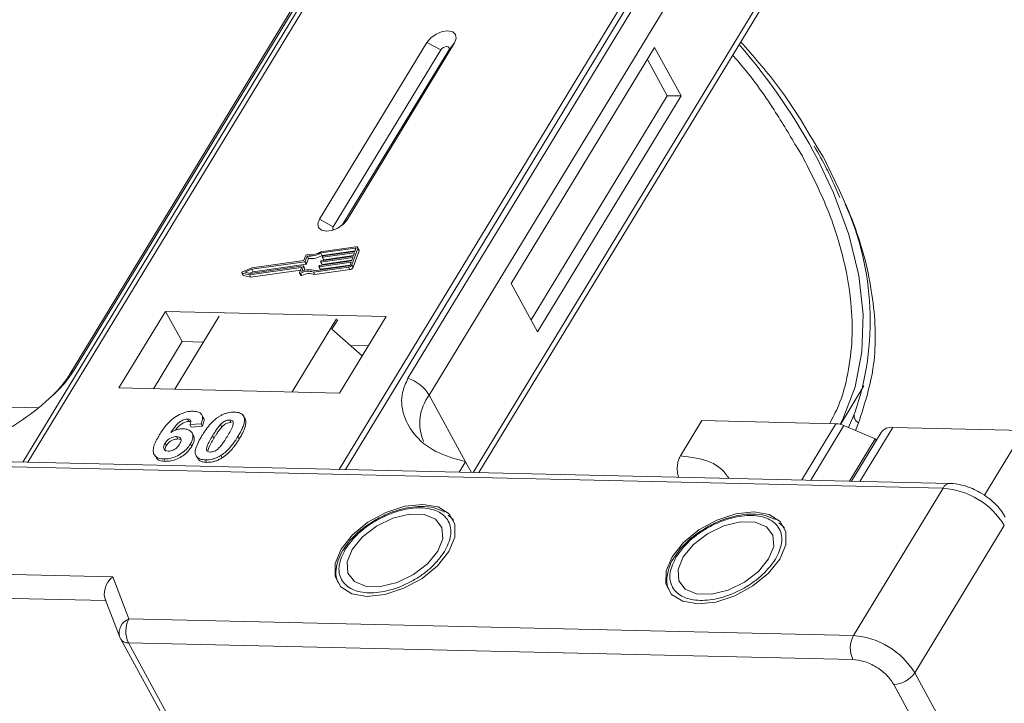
# Model space of a CAD drawing. Header units: millimetres. Extents: x -797 to 677, y 79 to 1112.
# Tile 62 of 75: x 181 to 232, y 994 to 1029. Entities that reach past the tile are written whole.
import ezdxf

# ---------------------------------------------------------------- set-up
doc = ezdxf.new("R2010")
doc.units = ezdxf.units.MM

msp = doc.modelspace()

# ---------------------------------------------------------------- linework, layer by layer
at = {"color": 7, "linetype": 'Continuous', "lineweight": 15}
for p, q in [((202.936, 1042.081), (181.147, 1006.272)), ((181.416, 1006.266), (203.222, 1042.102)), ((219.438, 1041.73), (197.632, 1005.893)), ((197.965, 1005.886), (219.755, 1041.695)), ((183.812, 1011.036), (199.125, 1036.202)), ((198.911, 1036.015), (183.598, 1010.85)), ((216.529, 1035.803), (201.217, 1010.637)), ((202.324, 1009.76), (217.637, 1034.925)), ((219.879, 1030.828), (204.609, 1005.733)), ((204.907, 1005.727), (219.912, 1030.387)), ((202.208, 1028.122), (196.606, 1018.915)), ((198.043, 1018.883), (203.645, 1028.089)), ((202.208, 1028.122), (202.929, 1027.732)), ((203.645, 1028.089), (203.338, 1027.723)), ((202.929, 1027.732), (197.327, 1018.525)), ((197.786, 1018.599), (203.338, 1027.723)), ((214.061, 1027.85), (206.591, 1015.574)), ((215.44, 1025.329), (214.061, 1027.85)), ((214.722, 1025.345), (213.687, 1027.236)), ((207.626, 1013.683), (214.722, 1025.345)), ((207.97, 1013.053), (215.44, 1025.329)), ((215.44, 1025.329), (214.722, 1025.345)), ((221.452, 1022.703), (221.766, 1022.194)), ((222.843, 1022.169), (222.542, 1022.636)), ((223.445, 1020.635), (223.716, 1020.051)), ((197.327, 1018.525), (196.606, 1018.915)), ((198.043, 1018.883), (197.854, 1018.657)), ((198.499, 1017.482), (196.682, 1017.224)), ((198.473, 1017.411), (196.686, 1017.157)), ((196.755, 1017.031), (196.686, 1017.157)), ((196.755, 1017.031), (198.468, 1017.275)), ((198.43, 1017.169), (196.77, 1016.934)), ((196.795, 1017.005), (198.456, 1017.24)), ((198.292, 1016.544), (198.598, 1017.395)), ((198.361, 1016.418), (198.667, 1017.269)), ((198.366, 1016.992), (198.43, 1017.169)), ((198.456, 1017.24), (198.507, 1017.382)), ((198.5, 1017.363), (198.473, 1017.411)), ((198.666, 1017.324), (198.597, 1017.45)), ((198.598, 1017.395), (198.667, 1017.269)), ((195.841, 1016.701), (193.082, 1016.309)), ((195.798, 1016.762), (193.089, 1016.377)), ((193.151, 1016.183), (195.91, 1016.575)), ((195.897, 1017.036), (195.798, 1016.762)), ((195.91, 1016.575), (195.841, 1016.701)), ((195.969, 1016.996), (195.87, 1016.722)), ((195.939, 1016.596), (195.87, 1016.722)), ((195.939, 1016.596), (196.038, 1016.87)), ((196.038, 1016.87), (195.969, 1016.996)), ((198.252, 1016.673), (196.592, 1016.437)), ((196.617, 1016.508), (198.277, 1016.744)), ((196.664, 1016.7), (196.677, 1016.735)), ((196.664, 1016.691), (196.733, 1016.565)), ((198.341, 1016.921), (196.681, 1016.685)), ((196.75, 1016.559), (196.681, 1016.685)), ((196.706, 1016.756), (198.366, 1016.992)), ((196.75, 1016.559), (198.29, 1016.778)), ((196.753, 1016.948), (196.766, 1016.984)), ((196.754, 1016.939), (196.823, 1016.813)), ((196.839, 1016.808), (196.77, 1016.934)), ((196.839, 1016.808), (198.379, 1017.026)), ((198.201, 1016.531), (198.252, 1016.673)), ((198.277, 1016.744), (198.341, 1016.921)), ((192.558, 1016.115), (192.627, 1015.989)), ((192.573, 1016.105), (192.961, 1016.023)), ((192.642, 1015.979), (192.573, 1016.105)), ((193.089, 1016.377), (192.597, 1016.17)), ((193.082, 1016.309), (192.72, 1016.157)), ((192.72, 1016.157), (193.005, 1016.096)), ((192.961, 1016.023), (195.648, 1016.404)), ((192.965, 1016.105), (193.151, 1016.183)), ((193.005, 1016.096), (195.765, 1016.488)), ((193.03, 1015.897), (195.619, 1016.264)), ((193.151, 1016.183), (193.082, 1016.309)), ((195.664, 1016.39), (195.572, 1016.133)), ((195.572, 1016.115), (195.641, 1015.989)), ((195.695, 1015.984), (195.626, 1016.11)), ((195.661, 1016.38), (195.648, 1016.404)), ((195.781, 1016.474), (195.683, 1016.199)), ((195.85, 1016.357), (195.781, 1016.483)), ((195.85, 1016.347), (195.781, 1016.474)), ((195.813, 1016.243), (195.85, 1016.347)), ((196.3, 1016.16), (198.117, 1016.418)), ((196.369, 1016.034), (196.3, 1016.16)), ((196.354, 1016.235), (198.142, 1016.489)), ((196.369, 1016.034), (198.186, 1016.292)), ((196.575, 1016.452), (196.588, 1016.487)), ((196.575, 1016.442), (196.644, 1016.316)), ((196.66, 1016.311), (196.592, 1016.437)), ((196.66, 1016.311), (198.2, 1016.53)), ((198.117, 1016.418), (198.186, 1016.292)), ((198.361, 1016.418), (198.292, 1016.544)), ((192.642, 1015.979), (193.03, 1015.897)), ((193.03, 1015.897), (192.961, 1016.023)), ((206.591, 1015.574), (207.97, 1013.053)), ((188.59, 1014.12), (186.162, 1010.131)), ((200.083, 1013.857), (188.59, 1014.12)), ((188.59, 1014.12), (189.452, 1012.545)), ((191.387, 1013.87), (189.072, 1010.064)), ((195.177, 1009.924), (197.493, 1013.729)), ((197.555, 1013.675), (197.256, 1013.184)), ((197.655, 1009.867), (200.083, 1013.857)), ((197.256, 1013.184), (198.838, 1011.811)), ((189.452, 1012.545), (187.958, 1010.09)), ((190.565, 1012.519), (189.452, 1012.545)), ((199.149, 1012.322), (198.225, 1012.343)), ((186.162, 1010.131), (197.655, 1009.867)), ((223.747, 1008.237), (224.967, 1010.242)), ((202.324, 1009.76), (204.221, 1006.293)), ((181.922, 1009.102), (179.423, 1009.16)), ((189.727, 1008.514), (189.796, 1008.388)), ((190.549, 1008.602), (190.48, 1008.728)), ((191.931, 1008.463), (192, 1008.337)), ((192.611, 1008.724), (192.605, 1008.735)), ((192.683, 1008.605), (192.752, 1008.479)), ((215.406, 1006.591), (216.527, 1008.433)), ((216.527, 1008.433), (223.511, 1008.273)), ((224.474, 1008.799), (224.17, 1008.072)), ((224.494, 1008.838), (224.474, 1008.799)), ((190.445, 1008.262), (189.861, 1008.224)), ((189.861, 1008.224), (189.93, 1008.097)), ((189.93, 1008.097), (190.514, 1008.136)), ((190.445, 1008.262), (190.514, 1008.136)), ((191.528, 1008.104), (191.459, 1008.23)), ((223.511, 1008.273), (221.727, 1005.341)), ((223.93, 1008.174), (222.199, 1005.33)), ((223.93, 1008.174), (225.56, 1007.479)), ((224.525, 1007.92), (224.693, 1008.323)), ((224.763, 1005.271), (226.473, 1008.08)), ((233.297, 1007.924), (226.473, 1008.08)), ((233.297, 1007.924), (231.243, 1004.549)), ((189.162, 1007.601), (189.231, 1007.475)), ((190.04, 1007.655), (189.971, 1007.781)), ((191.036, 1007.637), (191.105, 1007.511)), ((192.362, 1007.607), (192.431, 1007.481)), ((224.225, 1005.283), (225.56, 1007.479)), ((225.862, 1007.821), (224.317, 1005.281)), ((225.605, 1007.398), (225.56, 1007.479)), ((188.563, 1007.257), (188.632, 1007.131)), ((189.883, 1007.216), (189.952, 1007.09)), ((229.457, 1005.163), (178.399, 1006.335)), ((187.998, 1006.666), (188.067, 1006.54)), ((188.492, 1006.436), (188.561, 1006.31)), ((190.185, 1006.599), (190.254, 1006.473)), ((190.666, 1006.386), (190.735, 1006.26)), ((191.473, 1006.62), (191.542, 1006.494)), ((178.496, 1006.075), (229.091, 1004.914)), ((204.221, 1006.293), (203.89, 1005.75)), ((204.221, 1006.293), (204.526, 1005.735)), ((229.091, 1004.914), (224.423, 997.241)), ((203.499, 1003.34), (203.303, 1003.515)), ((203.529, 1003.32), (203.597, 1003.229)), ((220.738, 1002.944), (220.542, 1003.119)), ((220.768, 1002.925), (220.836, 1002.834)), ((227.612, 995.301), (232.281, 1002.973)), ((198.003, 1001.925), (197.896, 1001.774)), ((215.242, 1001.53), (215.135, 1001.378)), ((185.835, 1000.305), (160.364, 1000.89)), ((186.683, 998.107), (185.835, 1000.305)), ((160.335, 999.645), (185.471, 999.069)), ((185.443, 999.14), (186.207, 997.16)), ((224.423, 997.241), (186.683, 998.107)), ((186.239, 997.09), (186.207, 997.16)), ((186.239, 997.09), (186.256, 997.055)), ((186.256, 997.055), (208.673, 956.08)), ((186.654, 996.863), (224.394, 995.997)), ((186.654, 996.863), (209.071, 955.888)), ((248.65, 956.848), (227.612, 995.301)), ((226.521, 994.704), (247.558, 956.25))]:
    msp.add_line(p, q, dxfattribs=at)
at = {"color": 7, "linetype": 'Continuous', "lineweight": 15, "flags": 128}
for points in [[(203.645, 1028.089), (203.733, 1028.326), (203.699, 1028.528), (203.547, 1028.667), (203.3, 1028.72), (202.997, 1028.679), (202.683, 1028.552), (202.406, 1028.356), (202.208, 1028.122)], [(203.338, 1027.723), (203.363, 1027.79), (203.354, 1027.848), (203.31, 1027.888), (203.24, 1027.903), (203.154, 1027.891), (203.064, 1027.855), (202.985, 1027.799), (202.929, 1027.732)], [(223.728, 1008.242), (223.862, 1008.504), (224.507, 1010.185), (224.864, 1012.007), (224.93, 1013.951), (224.704, 1015.994), (224.188, 1018.114), (223.387, 1020.288), (222.544, 1022.059)], [(196.606, 1018.915), (196.518, 1018.679), (196.552, 1018.477), (196.704, 1018.338), (196.951, 1018.285), (197.254, 1018.326), (197.568, 1018.453), (197.845, 1018.649), (198.043, 1018.883)], [(197.327, 1018.525), (197.302, 1018.458), (197.311, 1018.4), (197.355, 1018.361), (197.359, 1018.359)], [(198.507, 1017.382), (198.508, 1017.389), (198.508, 1017.395), (198.506, 1017.401), (198.502, 1017.405), (198.497, 1017.409), (198.49, 1017.411), (198.482, 1017.412), (198.473, 1017.411)], [(198.499, 1017.482), (198.525, 1017.484), (198.549, 1017.481), (198.569, 1017.475), (198.585, 1017.465), (198.596, 1017.451), (198.602, 1017.434), (198.603, 1017.416), (198.598, 1017.395)], [(196.681, 1016.685), (196.676, 1016.685), (196.672, 1016.686), (196.669, 1016.687), (196.666, 1016.688), (196.664, 1016.691), (196.663, 1016.693), (196.663, 1016.697), (196.664, 1016.7)], [(196.77, 1016.934), (196.766, 1016.933), (196.762, 1016.934), (196.758, 1016.935), (196.756, 1016.937), (196.754, 1016.939), (196.753, 1016.942), (196.753, 1016.945), (196.753, 1016.948)], [(192.573, 1016.105), (192.564, 1016.109), (192.558, 1016.115), (192.555, 1016.124), (192.557, 1016.134), (192.563, 1016.144), (192.572, 1016.154), (192.584, 1016.163), (192.597, 1016.17)], [(195.626, 1016.11), (195.614, 1016.106), (195.602, 1016.104), (195.592, 1016.104), (195.583, 1016.106), (195.576, 1016.11), (195.572, 1016.117), (195.57, 1016.124), (195.572, 1016.133)], [(195.648, 1016.404), (195.652, 1016.404), (195.656, 1016.404), (195.659, 1016.403), (195.662, 1016.401), (195.664, 1016.399), (195.665, 1016.396), (195.665, 1016.393), (195.664, 1016.39)], [(195.765, 1016.488), (195.769, 1016.488), (195.773, 1016.488), (195.776, 1016.487), (195.779, 1016.485), (195.781, 1016.483), (195.782, 1016.48), (195.782, 1016.477), (195.781, 1016.474)], [(196.592, 1016.437), (196.587, 1016.437), (196.583, 1016.437), (196.58, 1016.438), (196.577, 1016.44), (196.575, 1016.442), (196.574, 1016.445), (196.574, 1016.448), (196.575, 1016.452)], [(195.641, 1015.989), (195.645, 1015.984), (195.652, 1015.98), (195.661, 1015.978), (195.671, 1015.978), (195.683, 1015.98), (195.695, 1015.984)], [(201.996, 1004.073), (201.059, 1003.976), (200.071, 1003.654), (199.129, 1003.138), (198.325, 1002.48), (197.738, 1001.744), (197.425, 1001.001), (197.416, 1000.324), (197.714, 999.78), (198.288, 999.422), (199.082, 999.285), (200.019, 999.383), (201.007, 999.705), (201.949, 1000.22), (202.753, 1000.878), (203.34, 1001.615), (203.653, 1002.358), (203.661, 1003.034), (203.364, 1003.578), (202.79, 1003.936), (201.996, 1004.073)], [(198.312, 1001.73), (198.05, 1001.076), (198.089, 1000.495), (198.423, 1000.057), (199.012, 999.814), (199.785, 999.796), (200.65, 1000.006), (201.501, 1000.417), (202.235, 1000.98), (202.766, 1001.628), (203.027, 1002.282), (202.989, 1002.863), (202.655, 1003.302), (202.066, 1003.544), (201.292, 1003.562), (200.428, 1003.353), (199.577, 1002.941), (198.842, 1002.378), (198.312, 1001.73)], [(219.235, 1003.677), (218.298, 1003.58), (217.31, 1003.258), (216.368, 1002.743), (215.564, 1002.085), (214.977, 1001.348), (214.664, 1000.605), (214.656, 999.929), (214.953, 999.385), (215.527, 999.027), (216.322, 998.89), (217.259, 998.987), (218.247, 999.309), (219.189, 999.825), (219.993, 1000.483), (220.58, 1001.219), (220.893, 1001.962), (220.901, 1002.639), (220.603, 1003.183), (220.029, 1003.54), (219.235, 1003.677)], [(215.552, 1001.335), (215.29, 1000.681), (215.328, 1000.1), (215.662, 999.661), (216.251, 999.419), (217.025, 999.401), (217.889, 999.61), (218.74, 1000.021), (219.475, 1000.585), (220.005, 1001.233), (220.267, 1001.886), (220.228, 1002.468), (219.894, 1002.906), (219.305, 1003.149), (218.532, 1003.166), (217.668, 1002.957), (216.817, 1002.546), (216.082, 1001.982), (215.552, 1001.335)]]:
    msp.add_lwpolyline(points, dxfattribs=at)
at = {"color": 7, "linetype": 'Continuous', "lineweight": 15}
for centre, radius, start, end in [((193.754, 1006.735), 32.614, 28.0253, 40.7284), ((210.574, 1013.634), 14.723, 340.9924, 24.3504), ((196.083, 1018.164), 1.173, 264.4424, 300.9301), ((196.14, 1018.061), 0.998, 260.3986, 302.9491), ((198.606, 1017.295), 0.0661, 336.9348, 26.0002), ((195.836, 1016.739), 0.0381, 277.4207, 333.8527), ((195.963, 1017.005), 0.0736, 81.7629, 154.647), ((195.905, 1016.613), 0.0381, 277.4207, 333.8527), ((196.152, 1018.038), 1.173, 264.4424, 300.9301), ((196.711, 1016.719), 0.0381, 97.4207, 153.8527), ((196.8, 1016.967), 0.0381, 97.4207, 153.8527), ((196.834, 1016.822), 0.0149, 216.6597, 287.1115), ((196.018, 1015.391), 0.819, 69.8549, 118.6145), ((196.063, 1015.376), 0.907, 71.2927, 114.8085), ((196.087, 1015.265), 0.819, 69.8549, 118.6145), ((195.84, 1016.352), 0.011, 336.9348, 26.0002), ((196.622, 1016.47), 0.0381, 97.4207, 153.8527), ((196.656, 1016.325), 0.0149, 216.6597, 287.1115), ((196.745, 1016.574), 0.0149, 216.6597, 287.1115), ((198.087, 1016.645), 0.229, 277.4207, 333.8527), ((198.132, 1016.565), 0.0762, 277.4207, 333.8527), ((198.156, 1016.519), 0.229, 277.4207, 333.8527), ((192.645, 1016), 0.0212, 210.2186, 262.8226), ((184.01, 1010.593), 0.486, 114.0436, 148.1804), ((200.574, 1008.688), 2.052, 31.4947, 71.765), ((204.27, 1008.297), 2.434, 143.0587, 202.974), ((224.846, 1008.681), 0.39, 162.4358, 246.9533), ((223.461, 1007.119), 1.154, 66.0507, 87.522), ((226.392, 1007.421), 0.664, 83.0653, 142.99), ((229.477, 1004.742), 0.422, 92.683, 155.9406), ((228.814, 1000.866), 4.057, 31.2883, 86.0774), ((186.961, 997.374), 0.784, 110.787, 195.8296), ((187.869, 997.458), 1.352, 151.2883, 206.0774), ((225.609, 996.592), 1.352, 151.2883, 206.0774), ((224.145, 993.194), 4.057, 31.2883, 86.0774), ((186.618, 997.297), 0.436, 213.8439, 274.842), ((226.49, 996.056), 1.353, 271.2925, 326.0732)]:
    msp.add_arc(centre, radius, start, end, dxfattribs=at)
msp.add_ellipse((186.18, 999.675), major_axis=(0.549, 0.781), ratio=0.715737, start_param=1.232087, end_param=2.802883, dxfattribs=at)
for points, knots in [([(222.542, 1022.636), (221.894, 1023.741), (220.796, 1025.61), (219.2, 1027.407), (218.547, 1028.143)], [0, 0, 0, 0, 0.591061, 1, 1, 1, 1]), ([(218.125, 1027.45), (218.168, 1027.404), (218.971, 1026.522), (220.126, 1024.923), (221.049, 1023.378), (221.452, 1022.703)], [0, 0, 0, 0, 0.030404, 0.5765971, 1, 1, 1, 1]), ([(222.377, 1022.712), (222.603, 1022.322), (223.006, 1021.627), (223.311, 1020.938), (223.445, 1020.635)], [0, 0, 0, 0, 0.560181, 1, 1, 1, 1]), ([(221.766, 1022.194), (222.194, 1021.349), (223.065, 1019.633), (223.904, 1017.071), (224.33, 1014.737), (224.391, 1012.667), (224.165, 1010.871), (223.773, 1009.394), (223.343, 1008.582), (223.184, 1008.28)], [0, 0, 0, 0, 0.16408, 0.333248, 0.507181, 0.643138, 0.779117, 0.917968, 1, 1, 1, 1]), ([(224.693, 1008.323), (225.01, 1009.305), (225.649, 1011.285), (225.541, 1014.729), (224.7, 1018.387), (223.459, 1020.915), (222.843, 1022.169)], [0, 0, 0, 0, 0.248086, 0.5, 0.751914, 1, 1, 1, 1]), ([(177.644, 1006.903), (178.162, 1007.04), (179.198, 1007.314), (180.946, 1008.284), (182.383, 1009.394), (183.348, 1010.359), (183.687, 1010.853), (183.812, 1011.036)], [0, 0, 0, 0, 0.2490962, 0.4982428, 0.745205, 0.90541, 1, 1, 1, 1]), ([(183.596, 1010.849), (183.593, 1010.843), (183.499, 1010.659), (183.184, 1010.256), (182.783, 1009.798), (182.49, 1009.543), (182.411, 1009.475)], [0, 0, 0, 0, 0.014876, 0.423831, 0.846052, 1, 1, 1, 1]), ([(201.217, 1010.637), (201.105, 1010.39), (200.82, 1009.761), (200.93, 1008.743), (201.487, 1007.668), (202.578, 1006.749), (203.675, 1006.445), (204.221, 1006.293)], [0, 0, 0, 0, 0.125713, 0.321276, 0.524466, 0.763484, 1, 1, 1, 1]), ([(188.263, 1007.684), (188.315, 1007.766), (188.471, 1008.012), (188.744, 1008.352), (189.134, 1008.659), (189.496, 1008.839), (189.813, 1008.918), (189.984, 1008.92), (190.047, 1008.921)], [0, 0, 0, 0, 0.142337, 0.429127, 0.589943, 0.751205, 0.909895, 1, 1, 1, 1]), ([(190.047, 1008.921), (190.14, 1008.913), (190.31, 1008.897), (190.466, 1008.779), (190.535, 1008.605), (190.508, 1008.421), (190.459, 1008.298), (190.445, 1008.262)], [0, 0, 0, 0, 0.2426908, 0.4390024, 0.635006, 0.8950587, 1, 1, 1, 1]), ([(189.727, 1008.514), (189.686, 1008.511), (189.604, 1008.506), (189.457, 1008.448), (189.291, 1008.344), (189.078, 1008.124), (188.948, 1007.94), (188.86, 1007.815)], [0, 0, 0, 0, 0.112049, 0.22438, 0.370115, 0.570276, 1, 1, 1, 1]), ([(189.106, 1007.932), (189.106, 1007.932), (189.162, 1008.01), (189.265, 1008.129), (189.443, 1008.276), (189.593, 1008.353), (189.716, 1008.386), (189.773, 1008.387), (189.796, 1008.388)], [0, 0, 0, 0, 0.000071, 0.368569, 0.571075, 0.774891, 0.911654, 1, 1, 1, 1]), ([(189.861, 1008.224), (189.881, 1008.271), (189.913, 1008.347), (189.902, 1008.437), (189.856, 1008.488), (189.791, 1008.51), (189.744, 1008.513), (189.727, 1008.514)], [0, 0, 0, 0, 0.33384, 0.524547, 0.716372, 0.891824, 1, 1, 1, 1]), ([(189.796, 1008.388), (189.835, 1008.386), (189.878, 1008.385), (189.903, 1008.366), (189.905, 1008.364)], [0, 0, 0, 0, 0.900108, 1, 1, 1, 1]), ([(190.486, 1007.655), (190.538, 1007.737), (190.655, 1007.923), (190.903, 1008.245), (191.162, 1008.501), (191.352, 1008.624), (191.373, 1008.638)], [0, 0, 0, 0, 0.237381, 0.538918, 0.949082, 1, 1, 1, 1]), ([(190.514, 1008.136), (190.541, 1008.216), (190.596, 1008.377), (190.603, 1008.544), (190.549, 1008.597), (190.546, 1008.6)], [0, 0, 0, 0, 0.4817849, 0.9693075, 1, 1, 1, 1]), ([(191.373, 1008.638), (191.423, 1008.668), (191.526, 1008.729), (191.691, 1008.797), (191.857, 1008.845), (191.993, 1008.866), (192.1, 1008.873), (192.153, 1008.873), (192.18, 1008.872)], [0, 0, 0, 0, 0.193776, 0.3936, 0.587864, 0.788908, 0.894169, 1, 1, 1, 1]), ([(191.459, 1008.23), (191.501, 1008.272), (191.571, 1008.34), (191.695, 1008.415), (191.809, 1008.454), (191.886, 1008.463), (191.926, 1008.463), (191.931, 1008.463)], [0, 0, 0, 0, 0.334804, 0.542561, 0.750382, 0.970721, 1, 1, 1, 1]), ([(191.931, 1008.463), (191.97, 1008.459), (192.038, 1008.451), (192.103, 1008.403), (192.13, 1008.315), (192.1, 1008.147), (191.978, 1007.903), (191.866, 1007.714), (191.809, 1007.619)], [0, 0, 0, 0, 0.105646, 0.186221, 0.267042, 0.431541, 0.712708, 1, 1, 1, 1]), ([(192.18, 1008.872), (192.227, 1008.87), (192.322, 1008.865), (192.448, 1008.835), (192.556, 1008.784), (192.623, 1008.721), (192.663, 1008.659), (192.676, 1008.623), (192.683, 1008.605)], [0, 0, 0, 0, 0.192627, 0.388684, 0.582013, 0.783201, 0.891038, 1, 1, 1, 1]), ([(192.683, 1008.605), (192.691, 1008.571), (192.708, 1008.503), (192.697, 1008.359), (192.651, 1008.176), (192.563, 1007.972), (192.465, 1007.781), (192.396, 1007.665), (192.362, 1007.607)], [0, 0, 0, 0, 0.118432, 0.239329, 0.449434, 0.664178, 0.83182, 1, 1, 1, 1]), ([(192.431, 1007.481), (192.479, 1007.563), (192.587, 1007.745), (192.723, 1008.047), (192.791, 1008.308), (192.76, 1008.444), (192.752, 1008.479)], [0, 0, 0, 0, 0.2367747, 0.5279276, 0.8783337, 1, 1, 1, 1]), ([(192.752, 1008.479), (192.74, 1008.511), (192.722, 1008.56), (192.683, 1008.595), (192.67, 1008.607)], [0, 0, 0, 0, 0.667997, 1, 1, 1, 1]), ([(188.86, 1007.815), (188.911, 1007.843), (189.016, 1007.902), (189.154, 1007.956), (189.264, 1007.984), (189.346, 1008), (189.426, 1008.008), (189.478, 1008.008), (189.504, 1008.008)], [0, 0, 0, 0, 0.243654, 0.49576, 0.617892, 0.741503, 0.870025, 1, 1, 1, 1]), ([(189.504, 1008.008), (189.597, 1007.998), (189.784, 1007.979), (189.953, 1007.841), (190.031, 1007.651), (190.001, 1007.432), (189.919, 1007.282), (189.883, 1007.216)], [0, 0, 0, 0, 0.210216, 0.421975, 0.620016, 0.831037, 1, 1, 1, 1]), ([(191.036, 1007.637), (191.061, 1007.678), (191.111, 1007.76), (191.183, 1007.871), (191.251, 1007.97), (191.314, 1008.057), (191.381, 1008.144), (191.433, 1008.201), (191.459, 1008.23)], [0, 0, 0, 0, 0.20527, 0.410616, 0.557148, 0.703844, 0.851475, 1, 1, 1, 1]), ([(191.105, 1007.511), (191.13, 1007.552), (191.18, 1007.634), (191.252, 1007.745), (191.32, 1007.844), (191.383, 1007.931), (191.45, 1008.018), (191.502, 1008.075), (191.528, 1008.104)], [0, 0, 0, 0, 0.20527, 0.410616, 0.557148, 0.703844, 0.851475, 1, 1, 1, 1]), ([(191.528, 1008.104), (191.57, 1008.146), (191.64, 1008.214), (191.764, 1008.289), (191.878, 1008.328), (191.955, 1008.337), (191.995, 1008.337), (192, 1008.337)], [0, 0, 0, 0, 0.334804, 0.542561, 0.750382, 0.970721, 1, 1, 1, 1]), ([(188.492, 1006.436), (188.399, 1006.444), (188.212, 1006.462), (188.028, 1006.591), (187.933, 1006.783), (187.96, 1007.116), (188.112, 1007.43), (188.242, 1007.648), (188.263, 1007.684)], [0, 0, 0, 0, 0.148269, 0.297647, 0.442421, 0.607851, 0.935658, 1, 1, 1, 1]), ([(188.563, 1007.257), (188.598, 1007.307), (188.654, 1007.391), (188.783, 1007.493), (188.911, 1007.558), (189.044, 1007.598), (189.123, 1007.6), (189.162, 1007.601)], [0, 0, 0, 0, 0.276721, 0.45687, 0.637007, 0.824068, 1, 1, 1, 1]), ([(188.632, 1007.131), (188.667, 1007.181), (188.723, 1007.265), (188.852, 1007.367), (188.98, 1007.432), (189.113, 1007.472), (189.192, 1007.474), (189.231, 1007.475)], [0, 0, 0, 0, 0.276721, 0.45687, 0.637007, 0.824068, 1, 1, 1, 1]), ([(189.162, 1007.601), (189.209, 1007.597), (189.295, 1007.589), (189.375, 1007.528), (189.41, 1007.443), (189.386, 1007.329), (189.34, 1007.247), (189.316, 1007.204)], [0, 0, 0, 0, 0.213757, 0.394944, 0.576585, 0.777311, 1, 1, 1, 1]), ([(189.231, 1007.475), (189.28, 1007.472), (189.348, 1007.468), (189.386, 1007.436), (189.397, 1007.427)], [0, 0, 0, 0, 0.7157183, 1, 1, 1, 1]), ([(189.952, 1007.09), (189.995, 1007.172), (190.082, 1007.337), (190.101, 1007.536), (190.046, 1007.622), (190.028, 1007.649)], [0, 0, 0, 0, 0.401791, 0.807526, 1, 1, 1, 1]), ([(190.666, 1006.386), (190.573, 1006.394), (190.386, 1006.411), (190.205, 1006.539), (190.116, 1006.736), (190.176, 1007.115), (190.36, 1007.434), (190.486, 1007.655)], [0, 0, 0, 0, 0.1475277, 0.2965695, 0.43214, 0.6087374, 1, 1, 1, 1]), ([(190.915, 1006.795), (190.87, 1006.801), (190.795, 1006.811), (190.735, 1006.866), (190.718, 1006.96), (190.752, 1007.129), (190.877, 1007.368), (190.982, 1007.547), (191.036, 1007.637)], [0, 0, 0, 0, 0.125351, 0.202197, 0.279182, 0.459742, 0.727968, 1, 1, 1, 1]), ([(190.807, 1006.879), (190.811, 1006.911), (190.825, 1007.026), (190.949, 1007.243), (191.052, 1007.421), (191.105, 1007.511)], [0, 0, 0, 0, 0.159501, 0.57679, 1, 1, 1, 1]), ([(191.809, 1007.619), (191.784, 1007.578), (191.733, 1007.497), (191.662, 1007.386), (191.594, 1007.287), (191.531, 1007.2), (191.465, 1007.113), (191.413, 1007.057), (191.387, 1007.029)], [0, 0, 0, 0, 0.205942, 0.411959, 0.558149, 0.704502, 0.851801, 1, 1, 1, 1]), ([(192.362, 1007.607), (192.31, 1007.525), (192.193, 1007.339), (191.948, 1007.02), (191.692, 1006.764), (191.501, 1006.638), (191.473, 1006.62)], [0, 0, 0, 0, 0.236629, 0.537361, 0.932986, 1, 1, 1, 1]), ([(191.542, 1006.494), (191.591, 1006.527), (191.688, 1006.593), (191.853, 1006.733), (192.028, 1006.915), (192.19, 1007.118), (192.323, 1007.307), (192.395, 1007.423), (192.431, 1007.481)], [0, 0, 0, 0, 0.11827, 0.23888, 0.450732, 0.667209, 0.83334, 1, 1, 1, 1]), ([(188.73, 1006.845), (188.684, 1006.851), (188.591, 1006.862), (188.509, 1006.936), (188.477, 1007.035), (188.503, 1007.148), (188.544, 1007.221), (188.563, 1007.257)], [0, 0, 0, 0, 0.207905, 0.419981, 0.630626, 0.821735, 1, 1, 1, 1]), ([(189.883, 1007.216), (189.827, 1007.133), (189.715, 1006.968), (189.454, 1006.737), (189.137, 1006.557), (188.797, 1006.446), (188.594, 1006.439), (188.492, 1006.436)], [0, 0, 0, 0, 0.197831, 0.3973, 0.59891, 0.798741, 1, 1, 1, 1]), ([(188.578, 1006.841), (188.568, 1006.865), (188.545, 1006.918), (188.573, 1007.022), (188.613, 1007.096), (188.632, 1007.131)], [0, 0, 0, 0, 0.296139, 0.660307, 1, 1, 1, 1]), ([(188.561, 1006.31), (188.661, 1006.313), (188.863, 1006.32), (189.193, 1006.427), (189.504, 1006.598), (189.773, 1006.828), (189.891, 1007.001), (189.952, 1007.09)], [0, 0, 0, 0, 0.198208, 0.398397, 0.584963, 0.787074, 1, 1, 1, 1]), ([(189.316, 1007.204), (189.281, 1007.152), (189.225, 1007.067), (189.105, 1006.959), (188.985, 1006.894), (188.854, 1006.851), (188.774, 1006.847), (188.73, 1006.845)], [0, 0, 0, 0, 0.288697, 0.463553, 0.639942, 0.801808, 1, 1, 1, 1]), ([(191.387, 1007.029), (191.345, 1006.987), (191.276, 1006.919), (191.152, 1006.843), (191.04, 1006.805), (190.962, 1006.795), (190.922, 1006.795), (190.915, 1006.795)], [0, 0, 0, 0, 0.333678, 0.540413, 0.747264, 0.961209, 1, 1, 1, 1]), ([(188.077, 1006.546), (188.106, 1006.498), (188.173, 1006.388), (188.364, 1006.321), (188.513, 1006.313), (188.561, 1006.31)], [0, 0, 0, 0, 0.338595, 0.784132, 1, 1, 1, 1]), ([(190.267, 1006.481), (190.288, 1006.443), (190.341, 1006.345), (190.519, 1006.276), (190.674, 1006.264), (190.735, 1006.26)], [0, 0, 0, 0, 0.2754092, 0.7103646, 1, 1, 1, 1]), ([(191.473, 1006.62), (191.423, 1006.59), (191.32, 1006.529), (191.155, 1006.461), (190.989, 1006.413), (190.853, 1006.392), (190.746, 1006.386), (190.693, 1006.386), (190.666, 1006.386)], [0, 0, 0, 0, 0.193769, 0.393564, 0.587886, 0.789131, 0.894283, 1, 1, 1, 1]), ([(190.735, 1006.26), (190.784, 1006.26), (190.883, 1006.261), (191.041, 1006.284), (191.207, 1006.328), (191.347, 1006.386), (191.459, 1006.444), (191.514, 1006.477), (191.542, 1006.494)], [0, 0, 0, 0, 0.193594, 0.390501, 0.584817, 0.78683, 0.892868, 1, 1, 1, 1]), ([(215.406, 1006.591), (215.368, 1006.516), (215.292, 1006.364), (215.239, 1006.07), (215.244, 1005.774), (215.279, 1005.574), (215.315, 1005.492), (215.317, 1005.488)], [0, 0, 0, 0, 0.2465846, 0.4931691, 0.7397537, 0.9863383, 1, 1, 1, 1]), ([(217.932, 1005.428), (217.82, 1005.586), (217.58, 1005.927), (216.809, 1006.418), (215.959, 1006.523), (215.406, 1006.591)], [0, 0, 0, 0, 0.232888, 0.501331, 1, 1, 1, 1]), ([(231.112, 1004.643), (230.848, 1004.782), (230.483, 1004.976), (229.927, 1005.116), (229.636, 1005.176), (229.463, 1005.162), (229.457, 1005.161)], [0, 0, 0, 0, 0.488444, 0.677599, 0.988653, 1, 1, 1, 1]), ([(232.321, 1003.409), (232.286, 1003.479), (232.188, 1003.676), (231.928, 1003.987), (231.566, 1004.342), (231.263, 1004.542), (231.112, 1004.643)], [0, 0, 0, 0, 0.144277, 0.402847, 0.700432, 1, 1, 1, 1]), ([(197.953, 1001.739), (198.157, 1002.016), (198.471, 1002.443), (199.107, 1002.951), (199.655, 1003.295), (200.241, 1003.572), (201.006, 1003.825), (201.916, 1003.943), (202.66, 1003.787), (203.101, 1003.507), (203.338, 1003.21), (203.458, 1002.851), (203.467, 1002.329), (203.259, 1001.899), (203.125, 1001.62)], [0, 0, 0, 0, 0.119721, 0.184837, 0.25, 0.315115, 0.380279, 0.5, 0.619721, 0.684837, 0.75, 0.815115, 0.880279, 1, 1, 1, 1]), ([(203.123, 1003.675), (202.951, 1003.756), (202.595, 1003.924), (201.96, 1003.984), (201.354, 1003.933), (200.804, 1003.812), (200.237, 1003.627), (199.848, 1003.432), (199.638, 1003.326)], [0, 0, 0, 0, 0.19129, 0.397064, 0.559818, 0.686756, 0.830295, 1, 1, 1, 1]), ([(199.638, 1003.326), (199.356, 1003.155), (198.963, 1002.915), (198.478, 1002.489), (198.19, 1002.201), (198.045, 1001.988), (198.003, 1001.925)], [0, 0, 0, 0, 0.431946, 0.604262, 0.884419, 1, 1, 1, 1]), ([(215.192, 1001.343), (215.396, 1001.62), (215.711, 1002.048), (216.346, 1002.556), (216.894, 1002.899), (217.48, 1003.177), (218.245, 1003.43), (219.156, 1003.547), (219.9, 1003.392), (220.34, 1003.111), (220.577, 1002.815), (220.697, 1002.456), (220.706, 1001.933), (220.499, 1001.503), (220.364, 1001.224)], [0, 0, 0, 0, 0.119721, 0.184837, 0.25, 0.315115, 0.380279, 0.5, 0.619721, 0.684837, 0.75, 0.815115, 0.880279, 1, 1, 1, 1]), ([(220.363, 1003.279), (220.191, 1003.36), (219.834, 1003.529), (219.2, 1003.588), (218.594, 1003.538), (218.043, 1003.417), (217.476, 1003.232), (217.088, 1003.036), (216.877, 1002.931)], [0, 0, 0, 0, 0.19129, 0.397064, 0.559818, 0.686756, 0.830295, 1, 1, 1, 1]), ([(216.877, 1002.931), (216.596, 1002.759), (216.202, 1002.52), (215.717, 1002.094), (215.43, 1001.805), (215.285, 1001.592), (215.242, 1001.53)], [0, 0, 0, 0, 0.4319464, 0.6042616, 0.8844186, 1, 1, 1, 1]), ([(197.896, 1001.774), (197.868, 1001.735), (197.725, 1001.539), (197.564, 1001.166), (197.45, 1000.668), (197.452, 1000.248), (197.564, 1000.037), (197.6, 999.968)], [0, 0, 0, 0, 0.062547, 0.320218, 0.586185, 0.865747, 1, 1, 1, 1]), ([(203.125, 1001.62), (202.921, 1001.343), (202.606, 1000.915), (201.971, 1000.407), (201.423, 1000.064), (200.837, 999.786), (200.072, 999.533), (199.162, 999.416), (198.418, 999.571), (197.977, 999.852), (197.74, 1000.148), (197.62, 1000.507), (197.611, 1001.03), (197.819, 1001.46), (197.953, 1001.739)], [0, 0, 0, 0, 0.119721, 0.184837, 0.25, 0.315115, 0.380279, 0.5, 0.619721, 0.684837, 0.75, 0.815115, 0.880279, 1, 1, 1, 1]), ([(215.135, 1001.378), (215.107, 1001.34), (214.964, 1001.144), (214.804, 1000.77), (214.69, 1000.272), (214.689, 999.865), (214.794, 999.665), (214.823, 999.608)], [0, 0, 0, 0, 0.06399, 0.327606, 0.599709, 0.88572, 1, 1, 1, 1]), ([(220.364, 1001.224), (220.16, 1000.947), (219.846, 1000.52), (219.21, 1000.012), (218.663, 999.668), (218.076, 999.39), (217.312, 999.138), (216.401, 999.02), (215.657, 999.176), (215.216, 999.456), (214.98, 999.753), (214.859, 1000.112), (214.851, 1000.634), (215.058, 1001.064), (215.192, 1001.343)], [0, 0, 0, 0, 0.119721, 0.184837, 0.25, 0.315115, 0.380279, 0.5, 0.619721, 0.684837, 0.75, 0.815115, 0.880279, 1, 1, 1, 1]), ([(182.622, 958.456), (181.657, 958.507), (179.697, 958.611), (176.538, 959.169), (173.489, 959.974), (170.625, 960.968), (167.996, 962.068), (165.383, 963.351), (161.964, 965.294), (158.735, 967.533), (155.814, 969.979), (153.616, 972.066), (151.494, 974.404), (149.567, 976.952), (148.01, 979.48), (146.805, 982), (145.958, 984.524), (145.543, 986.823), (145.484, 988.86), (145.698, 990.635), (146.181, 992.301), (147.188, 994.345), (148.711, 996.069), (150.687, 997.412), (152.522, 998.298), (154.757, 998.982), (157.377, 999.408), (159.272, 999.423), (160.205, 999.431)], [0, 0, 0, 0, 0.038823, 0.07885, 0.119997, 0.152169, 0.184336, 0.217193, 0.250044, 0.315664, 0.347836, 0.380003, 0.421155, 0.461181, 0.5, 0.538824, 0.57885, 0.619997, 0.652169, 0.684336, 0.717193, 0.750044, 0.815664, 0.847836, 0.880003, 0.921155, 0.961179, 1, 1, 1, 1]), ([(224.394, 995.997), (224.584, 995.976), (224.878, 995.944), (225.298, 995.779), (225.616, 995.611), (225.911, 995.406), (226.251, 995.108), (226.415, 994.862), (226.521, 994.704)], [0, 0, 0, 0, 0.239443, 0.369807, 0.5, 0.630364, 0.760557, 1, 1, 1, 1])]:
    msp.add_open_spline(points, degree=3, knots=knots, dxfattribs=at)

doc.saveas('drawing.dxf')
